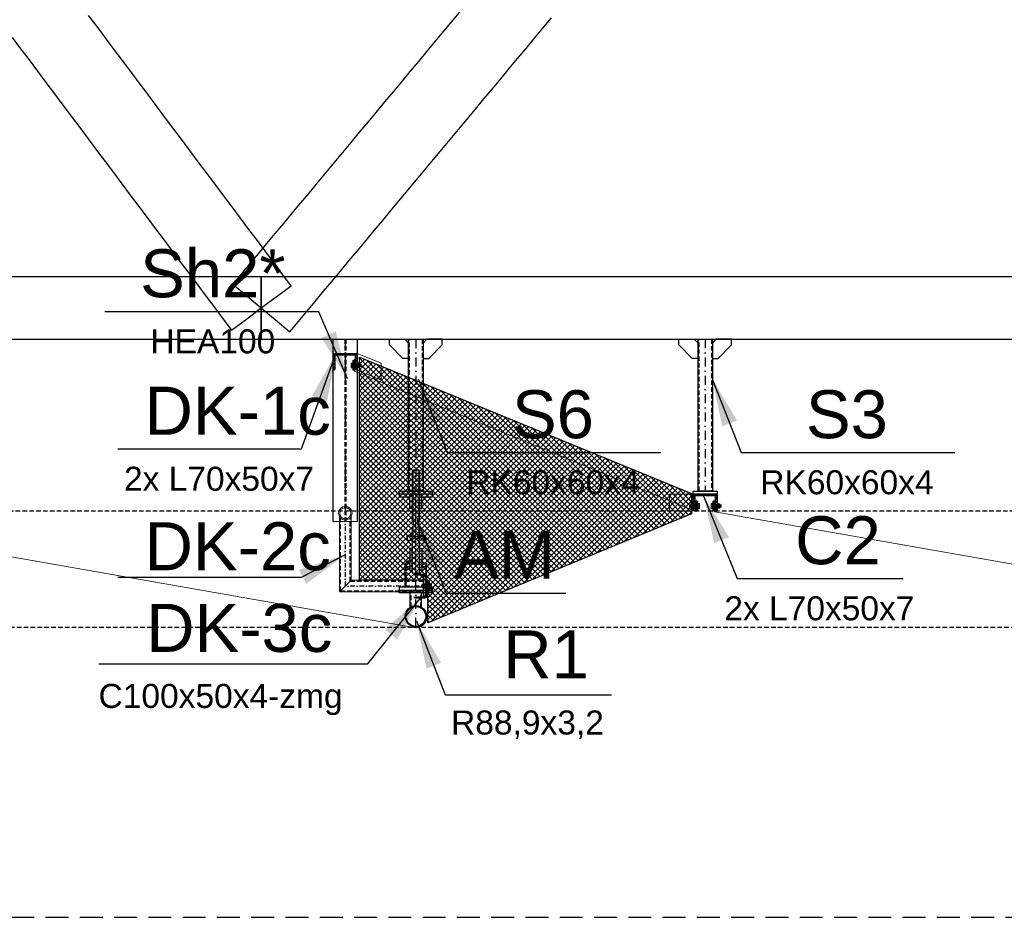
# Model space of a CAD drawing. Header units: millimetres. Extents: x -34919 to 306996, y -293018 to -145733.
# Tile 61 of 256: x 12400 to 16503, y -183325 to -179585. Entities that reach past the tile are written whole.
import ezdxf

# ---------------------------------------------------------------- set-up
doc = ezdxf.new("R2010")
doc.units = ezdxf.units.MM
doc.header["$LTSCALE"] = 3
for name, pattern in [('AM_ISO08W050', [18, 12, -1.5, 3, -1.5]), ('DASHDOT', [25.4, 12.7, -6.35, 0, -6.35]), ('DASHED2', [9.525, 6.35, -3.175]), ('HIDDEN', [9.525, 6.35, -3.175])]:
    doc.linetypes.add(name, pattern=pattern)
for name, color, linetype, lineweight in [('-KONTURY', 7, 'Continuous', 18), ('AAA Widok', 2, 'Continuous', 25), ('AM_0', 7, 'Continuous', 15), ('AM_7', 4, 'AM_ISO08W050', 15), ('SIATKA', 5, 'Continuous', 18)]:
    doc.layers.add(name, color=color, linetype=linetype, lineweight=lineweight)
for name, color, linetype in [('AAA L-Opis', 3, 'Continuous'), ('ARF2000E0_BEARING_ROOF_KANTAVAT_KATTO', 7, 'Continuous'), ('blaszki', 6, 'Continuous'), ('poziome 1', 7, 'Continuous'), ('slupki', 7, 'Continuous'), ('stezenia', 4, 'Continuous'), ('STĘŻENIA_OPIS', 4, 'Continuous')]:
    doc.layers.add(name, color=color, linetype=linetype)
doc.styles.get("Standard").update_dxf_attribs({"font": 'arial.ttf', "height": 25})
doc.dimstyles.new('STANDARD-100', dxfattribs={"dimscale": 100, "dimtxt": 2, "dimasz": 2, "dimexe": 0, "dimexo": 0, "dimgap": 0.6, "dimtad": 1, "dimdec": 0, "dimzin": 12, "dimdsep": 46, "dimtxsty": 'Standard', "dimcen": 1, "dimclrd": 256, "dimclre": 256, "dimclrt": 2, "dimadec": 0, "dimazin": 0, "dimtfac": 1, "dimtdec": 0, "dimtmove": 0, "dimatfit": 3, "dimfxl": 0, "dimtolj": 1, "dimtzin": 0, "dimarcsym": 0})

# ---------------------------------------------------------------- blocks, each defined once
blk = doc.blocks.new('A$C09B41FFC')
at = {"layer": 'AAA L-Opis', "color": 7}
for p, q in [((-13, 500), (-13, 284.6)), ((13, 500), (13, 284.6)), ((-13, 264.6), (-13, 214.6)), ((13, 264.6), (13, 214.6)), ((-15, 214.6), (15, 214.6))]:
    blk.add_line(p, q, dxfattribs=at)
at = {"layer": 'AAA Widok', "color": 7}
for p, q in [((-16, 222.6), (-16, 226.6)), ((16, 222.6), (16, 226.6)), ((-16.3, 172.6), (-15, 172.6)), ((-15.3, 171.6), (-15, 171.6)), ((15, 172.6), (16.2, 172.6)), ((15, 171.6), (15.2, 171.6)), ((-15.3, 83), (-15, 83)), ((-16.3, 82), (-15, 82)), ((-16.3, 82), (-15, 82)), ((16.2, 82, 0), (15, 82, 0)), ((21.2, 82), (20, 82))]:
    blk.add_line(p, q, dxfattribs=at)
for points in [[(15, 284.6), (15, 498), (13, 500), (-13, 500), (-15, 498), (-15, 284.6)], [(-15, 264.6), (-10.5, 264.6), (-10.5, 284.6), (-15, 284.6)], [(-15, 264.6), (-15, 72), (-13, 70), (13, 70), (15, 72), (15, 264.6)], [(15, 264.6), (10.5, 264.6), (10.5, 284.6), (15, 284.6)], [(-15, 226.6), (-38.1, 226.6), (-38.1, 222.6), (-15, 222.6)], [(-15, 222.6), (-38.1, 222.6), (-38.1, 207.6), (-15, 207.6)], [(15, 226.6), (38.1, 226.6), (38.1, 222.6), (15, 222.6)], [(15, 222.6), (38.1, 222.6), (38.1, 207.6), (15, 207.6)], [(-25, 112), (-41.2, 112), (-41.2, 98), (-25, 98)], [(25, 98), (41.3, 98), (41.3, 112), (25, 112)]]:
    blk.add_lwpolyline(points, dxfattribs=at)
at = {"layer": 'AAA Widok', "color": 7, "elevation": 0}
for points in [[(-25, 400), (-70, 400), (-70, 388), (-25, 388)], [(25, 388), (70, 388), (70, 400), (25, 400)], [(-44.4, 12), (-44.4, 112), (-41.2, 112), (-41.2, 12)], [(44.5, 12), (44.5, 112), (41.3, 112), (41.3, 12)]]:
    blk.add_lwpolyline(points, dxfattribs=at)
for points in [[(-25, 340), (-25, 400), (-14.3, 400), (-13.3, 399), (-13.3, 341), (-14.3, 340)], [(25, 340), (25, 400), (14.2, 400), (13.2, 399), (13.2, 341), (14.2, 340)]]:
    blk.add_lwpolyline(points, close=True, dxfattribs=at)
at = {"layer": 'AAA Widok', "color": 7}
for points in [[(-38.1, 207.6), (-35.2, 207.6), (-35.2, 222.6), (-38.1, 222.6)], [(38.1, 207.6), (35.2, 207.6), (35.2, 222.6), (38.1, 222.6)], [(-25, 172.6), (-25, 82), (-16.3, 82), (-15.3, 83), (-15.3, 171.6), (-16.3, 172.6)], [(25, 172.6), (25, 82), (16.2, 82), (15.2, 83), (15.2, 171.6), (16.2, 172.6)]]:
    blk.add_lwpolyline(points, close=True, dxfattribs=at)
blk.add_circle((-30, 118.7), 4, dxfattribs=at)
at = {"layer": 'AM_0', "color": 7}
for points in [[(-25, 112), (-25, 113), (-26, 112)], [(25, 112), (25, 113), (26, 112)]]:
    blk.add_solid(points, dxfattribs=at)
at = {"layer": 'AM_7', "color": 7}
blk.add_line((0, 500), (0, 70), dxfattribs=at)
at = {"layer": 'SIATKA', "color": 7}
blk.add_line((-15, 222.6), (15, 222.6), dxfattribs=at)

msp = doc.modelspace()

# ---------------------------------------------------------------- hatches: boundary and pattern name
at = {"layer": '-KONTURY'}
h = msp.add_hatch(dxfattribs=at)
h.set_pattern_fill('ANSI31', color=256, scale=0.5, style=0)
h.set_pattern_definition([(45, (99246.425, -159248.904), (-1.122532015, 1.122532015), [])])
h.paths.add_polyline_path([(13791.625, -181022.048), (13791.625, -181005.548), (13787.625, -181005.548), (13787.625, -181022.048)])
h.paths.add_polyline_path([(13791.625, -181045.548), (13791.625, -181029.048), (13787.625, -181029.048), (13787.625, -181031.548), (13787.625, -181045.548)])
h = msp.add_hatch(dxfattribs=at)
h.set_pattern_fill('ANSI31', color=256, scale=0.5, angle=-90, style=0)
h.set_pattern_definition([(315, (99244.425, -159298.215), (1.122532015, 1.122532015), [])])
h.paths.add_polyline_path([(13795.625, -181022.048), (13796.825, -181022.048), (13799.625, -181019.248), (13799.625, -181005.548), (13795.625, -181005.548)])
h.paths.add_polyline_path([(13795.625, -181045.548), (13799.625, -181045.548), (13799.625, -181031.848), (13796.825, -181029.048), (13795.625, -181029.048)])
h = msp.add_hatch(dxfattribs=at)
h.set_pattern_fill('ANSI31', color=256, scale=0.5, style=0)
h.set_pattern_definition([(45, (-27425.7643, -68535.3467), (-1.122532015, 1.122532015), [])])
h.paths.add_polyline_path([(15217.625, -181607.736), (15216.425, -181607.736), (15213.625, -181604.936), (15213.625, -181591.236), (15217.625, -181591.236)])
h.paths.add_polyline_path([(15217.625, -181631.236), (15213.625, -181631.236), (15213.625, -181617.536), (15216.425, -181614.736), (15217.625, -181614.736)])
h = msp.add_hatch(dxfattribs=at)
h.set_pattern_fill('ANSI31', color=256, scale=0.5, angle=90, style=0)
h.set_pattern_definition([(135, (-27475.0753, -68533.3467), (-1.122532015, -1.122532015), [])])
h.paths.add_polyline_path([(15221.625, -181607.736), (15221.625, -181591.236), (15225.625, -181591.236), (15225.625, -181607.736)])
h.paths.add_polyline_path([(15221.625, -181631.236), (15221.625, -181614.736), (15225.625, -181614.736), (15225.625, -181617.236), (15225.625, -181631.236)])
h = msp.add_hatch(dxfattribs=at)
h.set_pattern_fill('ANSI31', color=256, scale=0.5, style=0)
h.set_pattern_definition([(45, (100746.425, -159834.592), (-1.122532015, 1.122532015), [])])
h.paths.add_polyline_path([(15291.625, -181607.736), (15291.625, -181591.236), (15287.625, -181591.236), (15287.625, -181607.736)])
h.paths.add_polyline_path([(15291.625, -181631.236), (15291.625, -181614.736), (15287.625, -181614.736), (15287.625, -181617.236), (15287.625, -181631.236)])
h = msp.add_hatch(dxfattribs=at)
h.set_pattern_fill('ANSI31', color=256, scale=0.5, angle=-90, style=0)
h.set_pattern_definition([(315, (100744.425, -159883.903), (1.122532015, 1.122532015), [])])
h.paths.add_polyline_path([(15295.625, -181607.736), (15296.825, -181607.736), (15299.625, -181604.936), (15299.625, -181591.236), (15295.625, -181591.236)])
h.paths.add_polyline_path([(15295.625, -181631.236), (15299.625, -181631.236), (15299.625, -181617.536), (15296.825, -181614.736), (15295.625, -181614.736)])
h = msp.add_hatch(dxfattribs=at)
h.set_pattern_fill('ANSI31', color=256, scale=0.5, angle=90, style=0)
h.set_pattern_definition([(135, (-71349.8749, -203672.1242), (-1.122532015, -1.122532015), [])])
h.paths.add_polyline_path([(14098.925, -181948.291), (14097.725, -181948.291), (14094.925, -181951.091), (14094.925, -181964.791), (14098.925, -181964.791)])
h.paths.add_polyline_path([(14098.925, -181924.791), (14094.925, -181924.791), (14094.925, -181938.491), (14097.725, -181941.291), (14098.925, -181941.291)])
h = msp.add_hatch(dxfattribs=at)
h.set_pattern_fill('ANSI31', color=256, scale=0.5, angle=180, style=0)
h.set_pattern_definition([(225, (-71351.8749, -203721.4352), (1.122532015, -1.122532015), [])])
h.paths.add_polyline_path([(14102.925, -181948.291), (14102.925, -181964.791), (14106.925, -181964.791), (14106.925, -181948.291)])
h.paths.add_polyline_path([(14102.925, -181924.791), (14102.925, -181941.291), (14106.925, -181941.291), (14106.925, -181938.791), (14106.925, -181924.791)])
at = {"layer": 'slupki'}
h = msp.add_hatch(dxfattribs=at)
h.set_pattern_fill('ANSI32')
h.set_pattern_definition([(45, (-37603.139, -185521.689), (-6.7351921, 6.7351921), []), (45, (-37598.649, -185521.689), (-6.7351921, 6.7351921), [])])
h.paths.add_polyline_path([(13706.625, -180975.548), (13756.625, -180975.548), (13756.625, -180977.46, -0.41421356), (13751.536, -180982.548), (13713.625, -180982.548), (13713.625, -181040.46, -0.41421356), (13708.536, -181045.548), (13706.625, -181045.548)])
h.paths.add_polyline_path([(13756.625, -180977.46), (13756.625, -180975.548), (13806.625, -180975.548), (13806.625, -181045.548), (13804.714, -181045.548, -0.41421356), (13799.625, -181040.46), (13799.625, -180982.548), (13761.714, -180982.548, -0.41421356)])
h = msp.add_hatch(dxfattribs=at)
h.set_pattern_fill('ANSI32')
h.set_pattern_definition([(45, (-36103.139, -186107.377), (-6.7351921, 6.7351921), []), (45, (-36098.649, -186107.377), (-6.7351921, 6.7351921), [])])
h.paths.add_polyline_path([(15206.625, -181561.236), (15256.625, -181561.236), (15256.625, -181563.148, -0.41421356), (15251.536, -181568.236), (15213.625, -181568.236), (15213.625, -181626.148, -0.41421356), (15208.536, -181631.236), (15206.625, -181631.236)])
h.paths.add_polyline_path([(15256.625, -181563.148), (15256.625, -181561.236), (15306.625, -181561.236), (15306.625, -181631.236), (15304.714, -181631.236, -0.41421356), (15299.625, -181626.148), (15299.625, -181568.236), (15261.714, -181568.236, -0.41421356)])
h = msp.add_hatch(dxfattribs=at)
h.set_pattern_fill('ANSI32')
h.set_pattern_definition([(45, (-8797.9225, -106929.104), (-6.7351921, 6.7351921), []), (45, (-8793.432, -106929.104), (-6.7351921, 6.7351921), [])])
h.paths.add_polyline_path([(14094.625, -181901.291, 0.41421356), (14088.125, -181894.791), (14044.625, -181894.791), (14044.625, -181899.791), (14087.125, -181899.791, -0.41421356), (14090.625, -181903.291), (14090.625, -181986.291, -0.41421356), (14087.125, -181989.791), (14044.625, -181989.791), (14044.625, -181994.791), (14088.125, -181994.791, 0.41421356), (14094.625, -181988.291)])
at = {"layer": 'stezenia'}
h = msp.add_hatch(dxfattribs=at)
h.set_pattern_fill('ANSI37', color=9, scale=5)
h.set_pattern_definition([(45, (-9351.294, 0), (-11.2253202, 11.2253202), []), (135, (-9351.294, 0), (-11.2253202, -11.2253202), [])])
h.paths.add_polyline_path([(13816.359, -180991.135), (15199.711, -181558.639), (15199.711, -181643.251), (14100.925, -182097.913), (14100.925, -181920.432), (13816.359, -181920.641)])

# ---------------------------------------------------------------- linework, layer by layer
at = {"layer": '-KONTURY'}
for p, q in [((13787.625, -181022.048, 0), (13791.625, -181022.048, 0)), ((13787.625, -181029.048, 0), (13791.625, -181029.048, 0)), ((13796.825, -181022.048, 0), (13796.825, -181029.048, 0)), ((15216.425, -181607.736, 0), (15216.425, -181614.736, 0)), ((15225.625, -181607.736, 0), (15221.625, -181607.736, 0)), ((15225.625, -181614.736, 0), (15221.625, -181614.736, 0)), ((15287.625, -181607.736, 0), (15291.625, -181607.736, 0)), ((15287.625, -181614.736, 0), (15291.625, -181614.736, 0)), ((15296.825, -181607.736, 0), (15296.825, -181614.736, 0)), ((14097.725, -181948.291, 0), (14097.725, -181941.291, 0)), ((14106.925, -181941.291, 0), (14102.925, -181941.291, 0)), ((14106.925, -181948.291, 0), (14102.925, -181948.291, 0))]:
    msp.add_line(p, q, dxfattribs=at)
at = {"layer": '-KONTURY', "extrusion": (0, 1, 0)}
for points, elevation in [([(-13781.125, 0), (-13822.725, 0)], -181025.548), ([(-13781.986, 0), (-13787.025, 0)], -181015.731), ([(-13781.986, 0), (-13787.025, 0)], -181020.638), ([(-13781.986, 0), (-13787.025, 0)], -181030.458), ([(-13787.025, 0), (-13787.625, 0)], -181017.848), ([(-13787.625, 0), (-13791.205, 0)], -181020.954), ([(-13787.625, 0), (-13791.205, 0)], -181030.143), ([(-13792.125, 0), (-13821.705, 0)], -181020.548), ([(-13792.125, 0), (-13822.625, 0)], -181021.469), ([(-13792.125, 0), (-13822.625, 0)], -181029.628), ([(-13792.125, 0), (-13821.705, 0)], -181030.548), ([(-13806.525, 0), (-13808.725, 0)], -181025.548), ([(-13806.625, 0), (-13808.625, 0)], -181015.548), ([(-13808.525, 0), (-13817.125, 0)], -181025.548), ([(-13809.745, 0), (-13815.905, 0)], -181016.308), ([(-13809.745, 0), (-13815.905, 0)], -181020.928), ([(-13809.745, 0), (-13815.905, 0)], -181030.168), ([(-13781.986, 0), (-13787.025, 0)], -181035.366), ([(-13787.025, 0), (-13787.625, 0)], -181033.248), ([(-13808.625, 0), (-13806.625, 0)], -181035.548), ([(-13809.745, 0), (-13815.905, 0)], -181034.788), ([(-15221.125, 0), (-15190.625, 0)], -181607.157), ([(-15221.125, 0), (-15191.545, 0)], -181606.236), ([(-15203.505, 0), (-15197.345, 0)], -181601.996), ([(-15203.505, 0), (-15197.345, 0)], -181606.616), ([(-15206.625, 0), (-15204.625, 0)], -181601.236), ([(-15225.625, 0), (-15222.045, 0)], -181606.642), ([(-15226.225, 0), (-15225.625, 0)], -181603.536), ([(-15231.264, 0), (-15226.225, 0)], -181601.419), ([(-15231.264, 0), (-15226.225, 0)], -181606.326), ([(-15281.986, 0), (-15287.025, 0)], -181601.419), ([(-15281.986, 0), (-15287.025, 0)], -181606.326), ([(-15287.025, 0), (-15287.625, 0)], -181603.536), ([(-15287.625, 0), (-15291.205, 0)], -181606.642), ([(-15292.125, 0), (-15321.705, 0)], -181606.236), ([(-15292.125, 0), (-15322.625, 0)], -181607.157), ([(-15306.625, 0), (-15308.625, 0)], -181601.236), ([(-15309.745, 0), (-15315.905, 0)], -181601.996), ([(-15309.745, 0), (-15315.905, 0)], -181606.616), ([(-15232.125, 0), (-15190.525, 0)], -181611.236), ([(-15221.125, 0), (-15190.625, 0)], -181615.316), ([(-15221.125, 0), (-15191.545, 0)], -181616.236), ([(-15204.725, 0), (-15196.125, 0)], -181611.236), ([(-15203.505, 0), (-15197.345, 0)], -181615.856), ([(-15203.505, 0), (-15197.345, 0)], -181620.476), ([(-15206.725, 0), (-15204.525, 0)], -181611.236), ([(-15204.625, 0), (-15206.625, 0)], -181621.236), ([(-15225.625, 0), (-15222.045, 0)], -181615.831), ([(-15226.225, 0), (-15225.625, 0)], -181618.936), ([(-15231.264, 0), (-15226.225, 0)], -181616.146), ([(-15231.264, 0), (-15226.225, 0)], -181621.054), ([(-15281.125, 0), (-15322.725, 0)], -181611.236), ([(-15281.986, 0), (-15287.025, 0)], -181616.146), ([(-15281.986, 0), (-15287.025, 0)], -181621.054), ([(-15287.025, 0), (-15287.625, 0)], -181618.936), ([(-15287.625, 0), (-15291.205, 0)], -181615.831), ([(-15292.125, 0), (-15322.625, 0)], -181615.316), ([(-15292.125, 0), (-15321.705, 0)], -181616.236), ([(-15306.525, 0), (-15308.725, 0)], -181611.236), ([(-15308.625, 0), (-15306.625, 0)], -181621.236), ([(-15308.525, 0), (-15317.125, 0)], -181611.236), ([(-15309.745, 0), (-15315.905, 0)], -181615.856), ([(-15309.745, 0), (-15315.905, 0)], -181620.476)]:
    msp.add_lwpolyline(points, dxfattribs=dict(at, elevation=elevation))
at = {"layer": '-KONTURY', "extrusion": (0.866025, -0.5, 0)}
for points, elevation in [([(-149873.229, 0), (-149874.75, 0)], 102443.415), ([(-149859.849, 0), (-149862.089, 0)], 102467.744), ([(-149872.773, 0), (-149870.533, 0)], 102482.319), ([(-149673.27, 0), (-149675.51, 0)], 103962.285), ([(-149630.449, 0), (-149631.971, 0)], 104035.297), ([(-149617.07, 0), (-149619.31, 0)], 104059.626), ([(-149686.194, 0), (-149683.954, 0)], 103976.86), ([(-149672.814, 0), (-149671.293, 0)], 104001.189), ([(-149629.994, 0), (-149627.754, 0)], 104074.201), ([(-150533.41, 0), (-150531.17, 0)], 103176.546)]:
    msp.add_lwpolyline(points, dxfattribs=dict(at, elevation=elevation))
at = {"layer": '-KONTURY', "extrusion": (1, 0, 0)}
for points, elevation in [([(-181034.048, 0), (-181017.048, 0)], 13781.225), ([(-181015.731, 0), (-181017.848, 0)], 13787.025), ([(-181017.848, 0), (-181033.248, 0)], 13787.025), ([(-181020.954, 0), (-181017.848, 0)], 13787.625), ([(-181030.143, 0), (-181020.954, 0)], 13787.625), ([(-181033.248, 0), (-181030.143, 0)], 13787.625), ([(-181020.548, 0), (-181030.548, 0)], 13792.125), ([(-181035.548, 0), (-181015.548, 0)], 13806.625), ([(-181015.548, 0), (-181035.548, 0)], 13808.625), ([(-181032.848, 0), (-181018.248, 0)], 13808.625), ([(-181032.848, 0), (-181018.248, 0)], 13817.025), ([(-181020.548, 0), (-181030.548, 0)], 13821.705), ([(-181021.469, 0), (-181029.628, 0)], 13822.625), ([(-181033.248, 0), (-181035.366, 0)], 13787.025), ([(-181607.157, 0), (-181615.316, 0)], 15190.625), ([(-181606.236, 0), (-181616.236, 0)], 15191.545), ([(-181618.536, 0), (-181603.936, 0)], 15196.225), ([(-181601.236, 0), (-181621.236, 0)], 15204.625), ([(-181618.536, 0), (-181603.936, 0)], 15204.625), ([(-181621.236, 0), (-181601.236, 0)], 15206.625), ([(-181606.236, 0), (-181616.236, 0)], 15221.125), ([(-181606.642, 0), (-181603.536, 0)], 15225.625), ([(-181615.831, 0), (-181606.642, 0)], 15225.625), ([(-181601.419, 0), (-181603.536, 0)], 15226.225), ([(-181603.536, 0), (-181618.936, 0)], 15226.225), ([(-181619.736, 0), (-181602.736, 0)], 15232.025), ([(-181619.736, 0), (-181602.736, 0)], 15281.225), ([(-181601.419, 0), (-181603.536, 0)], 15287.025), ([(-181603.536, 0), (-181618.936, 0)], 15287.025), ([(-181606.642, 0), (-181603.536, 0)], 15287.625), ([(-181615.831, 0), (-181606.642, 0)], 15287.625), ([(-181606.236, 0), (-181616.236, 0)], 15292.125), ([(-181621.236, 0), (-181601.236, 0)], 15306.625), ([(-181601.236, 0), (-181621.236, 0)], 15308.625), ([(-181618.536, 0), (-181603.936, 0)], 15308.625), ([(-181618.536, 0), (-181603.936, 0)], 15317.025), ([(-181606.236, 0), (-181616.236, 0)], 15321.705), ([(-181607.157, 0), (-181615.316, 0)], 15322.625), ([(-181618.936, 0), (-181615.831, 0)], 15225.625), ([(-181618.936, 0), (-181621.054, 0)], 15226.225), ([(-181618.936, 0), (-181621.054, 0)], 15287.025), ([(-181618.936, 0), (-181615.831, 0)], 15287.625)]:
    msp.add_lwpolyline(points, dxfattribs=dict(at, elevation=elevation))
at = {"layer": '-KONTURY', "elevation": 0}
for points in [[(13787.625, -181005.548), (13787.625, -181045.548), (13791.625, -181045.548), (13791.625, -181005.548)], [(13795.625, -181005.548), (13795.625, -181045.548), (13799.625, -181045.548), (13799.625, -181005.548)], [(13795.625, -181005.548), (13795.625, -181045.548), (13799.625, -181045.548), (13799.625, -181005.548)], [(15217.625, -181591.236), (15217.625, -181631.236), (15213.625, -181631.236), (15213.625, -181591.236)], [(15217.625, -181591.236), (15217.625, -181631.236), (15213.625, -181631.236), (15213.625, -181591.236)], [(15225.625, -181591.236), (15225.625, -181631.236), (15221.625, -181631.236), (15221.625, -181591.236)], [(15287.625, -181591.236), (15287.625, -181631.236), (15291.625, -181631.236), (15291.625, -181591.236)], [(15295.625, -181591.236), (15295.625, -181631.236), (15299.625, -181631.236), (15299.625, -181591.236)], [(15295.625, -181591.236), (15295.625, -181631.236), (15299.625, -181631.236), (15299.625, -181591.236)], [(14098.925, -181964.791), (14098.925, -181924.791), (14094.925, -181924.791), (14094.925, -181964.791)], [(14098.925, -181964.791), (14098.925, -181924.791), (14094.925, -181924.791), (14094.925, -181964.791)], [(14106.925, -181964.791), (14106.925, -181924.791), (14102.925, -181924.791), (14102.925, -181964.791)]]:
    msp.add_lwpolyline(points, close=True, dxfattribs=at)
for points in [[(13792.125, -181020.548), (13791.205, -181020.954)], [(13792.125, -181030.548), (13791.205, -181030.143)], [(13799.625, -181019.248), (13796.825, -181022.048), (13795.625, -181022.048)], [(13799.625, -181031.848), (13796.825, -181029.048), (13795.625, -181029.048)], [(15213.625, -181604.936), (15216.425, -181607.736), (15217.625, -181607.736)], [(15221.125, -181606.236), (15222.045, -181606.642)], [(15292.125, -181606.236), (15291.205, -181606.642)], [(15299.625, -181604.936), (15296.825, -181607.736), (15295.625, -181607.736)], [(15213.625, -181617.536), (15216.425, -181614.736), (15217.625, -181614.736)], [(15221.125, -181616.236), (15222.045, -181615.831)], [(15292.125, -181616.236), (15291.205, -181615.831)], [(15299.625, -181617.536), (15296.825, -181614.736), (15295.625, -181614.736)], [(14073.925, -181948.871), (14074.845, -181949.791)], [(14094.925, -181938.491), (14097.725, -181941.291), (14098.925, -181941.291)], [(14094.925, -181951.091), (14097.725, -181948.291), (14098.925, -181948.291)], [(14114.564, -181954.608), (14115.325, -181953.291)]]:
    msp.add_lwpolyline(points, dxfattribs=at)
at = {"layer": '-KONTURY', "extrusion": (-0.487829, -0.872939, 0)}
for points, elevation in [([(100347.145, 0), (100346.09, 0)], 151292.582), ([(101942.269, 0), (101941.215, 0)], 151072.109), ([(101884.271, 0), (101885.325, 0)], 151113.868)]:
    msp.add_lwpolyline(points, dxfattribs=dict(at, elevation=elevation))
at = {"layer": '-KONTURY', "extrusion": (0.487829, -0.872939, 0)}
for points, elevation in [([(-76271.746, 0), (-76272.8, 0)], 164756.092), ([(-75306.05, 0), (-75304.996, 0)], 165957.346), ([(-75248.052, 0), (-75249.106, 0)], 165999.105)]:
    msp.add_lwpolyline(points, dxfattribs=dict(at, elevation=elevation))
at = {"layer": '-KONTURY', "linetype": 'HIDDEN', "const_width": 3, "elevation": 0}
for points in [[(13793.625, -180999.323), (13793.625, -181049.323)], [(15219.625, -181635.011), (13793.625, -181049.323)], [(15219.625, -181635.011), (15219.625, -181585.011)], [(15293.625, -181585.011), (15293.625, -181635.011)], [(14050.651, -182118.716), (11293.625, -181635.011)], [(15293.625, -181635.011), (18050.651, -182118.716)], [(14100.925, -181965.378), (14100.925, -181920.432)], [(14100.925, -181965.378), (14098.101, -182071.266)]]:
    msp.add_lwpolyline(points, dxfattribs=at)
at = {"layer": '-KONTURY', "extrusion": (0.866025, 0.5, 0)}
for points, elevation in [([(-163685.598, 0), (-163683.358, 0)], -78557.804), ([(-163672.674, 0), (-163674.914, 0)], -78543.23), ([(-163672.219, 0), (-163670.697, 0)], -78582.133), ([(-164873.695, 0), (-164875.935, 0)], -77634.377), ([(-164887.074, 0), (-164888.596, 0)], -77610.048), ([(-164929.895, 0), (-164932.135, 0)], -77537.035), ([(-164886.619, 0), (-164884.379, 0)], -77648.951), ([(-164929.439, 0), (-164927.918, 0)], -77575.939), ([(-164942.819, 0), (-164940.579, 0)], -77551.61), ([(-164604.211, 0), (-164606.451, 0)], -78768.244), ([(-164617.591, 0), (-164619.112, 0)], -78743.915)]:
    msp.add_lwpolyline(points, dxfattribs=dict(at, elevation=elevation))
at = {"layer": '-KONTURY', "extrusion": (-0.707107, -0.707107, 0)}
for points, elevation in [([(137775.58, 0), (137774.279, 0)], 118227.436), ([(139250.384, 0), (139249.083, 0)], 117580.92), ([(139164.117, 0), (139162.816, 0)], 117680.028)]:
    msp.add_lwpolyline(points, dxfattribs=dict(at, elevation=elevation))
at = {"layer": '-KONTURY', "extrusion": (0.707107, -0.707107, 0)}
for points, elevation in [([(-118234.507, 0), (-118233.206, 0)], 137781.35), ([(-117674.258, 0), (-117672.957, 0)], 139157.046), ([(-117587.991, 0), (-117586.69, 0)], 139256.154), ([(-118698.441, 0), (-118699.743, 0)], 138603.278)]:
    msp.add_lwpolyline(points, dxfattribs=dict(at, elevation=elevation))
at = {"layer": '-KONTURY', "extrusion": (-0.866025, 0.5, 0), "elevation": -103161.972}
msp.add_lwpolyline([(150520.486, 0), (150522.726, 0)], dxfattribs=at)
at = {"layer": '-KONTURY', "extrusion": (6.12323e-17, 1, 0)}
for points, elevation in [([(-14086.805, 0), (-14080.645, 0)], -181935.551), ([(-14087.925, 0), (-14089.925, 0)], -181934.791), ([(-14106.925, 0), (-14108.925, 0)], -181934.791), ([(-14114.564, 0), (-14109.525, 0)], -181934.973), ([(-14115.425, 0), (-14073.825, 0)], -181944.791), ([(-14104.425, 0), (-14073.925, 0)], -181940.711), ([(-14104.425, 0), (-14073.925, 0)], -181948.871), ([(-14104.425, 0), (-14074.845, 0)], -181939.791), ([(-14104.425, 0), (-14074.845, 0)], -181949.791), ([(-14088.025, 0), (-14079.425, 0)], -181944.791), ([(-14086.805, 0), (-14080.645, 0)], -181940.171), ([(-14086.805, 0), (-14080.645, 0)], -181949.411), ([(-14086.805, 0), (-14080.645, 0)], -181954.031), ([(-14090.025, 0), (-14087.825, 0)], -181944.791), ([(-14089.925, 0), (-14087.925, 0)], -181954.791), ([(-14108.925, 0), (-14105.345, 0)], -181940.197), ([(-14108.925, 0), (-14105.345, 0)], -181949.385), ([(-14109.025, 0), (-14106.825, 0)], -181944.791), ([(-14108.925, 0), (-14106.925, 0)], -181954.791), ([(-14109.525, 0), (-14108.925, 0)], -181937.091), ([(-14109.525, 0), (-14108.925, 0)], -181952.491), ([(-14114.564, 0), (-14109.525, 0)], -181939.881), ([(-14114.564, 0), (-14109.525, 0)], -181949.701), ([(-14114.564, 0), (-14109.525, 0)], -181954.608)]:
    msp.add_lwpolyline(points, dxfattribs=dict(at, elevation=elevation))
at = {"layer": '-KONTURY', "extrusion": (-1, 6.12323e-17, 0)}
for points, elevation in [([(181954.791, 0), (181934.791, 0)], -14087.925), ([(181934.791, 0), (181954.791, 0)], -14089.925), ([(181954.791, 0), (181934.791, 0)], -14106.925), ([(181934.791, 0), (181954.791, 0)], -14108.925), ([(181937.091, 0), (181934.973, 0)], -14109.525), ([(181948.871, 0), (181940.711, 0)], -14073.925), ([(181949.791, 0), (181939.791, 0)], -14074.845), ([(181937.491, 0), (181952.091, 0)], -14079.525), ([(181937.491, 0), (181952.091, 0)], -14087.925), ([(181949.791, 0), (181939.791, 0)], -14104.425), ([(181937.091, 0), (181940.197, 0)], -14108.925), ([(181940.197, 0), (181949.385, 0)], -14108.925), ([(181949.385, 0), (181952.491, 0)], -14108.925), ([(181952.491, 0), (181937.091, 0)], -14109.525), ([(181954.608, 0), (181952.491, 0)], -14109.525), ([(181936.291, 0), (181953.291, 0)], -14115.325)]:
    msp.add_lwpolyline(points, dxfattribs=dict(at, elevation=elevation))
at = {"layer": '-KONTURY', "extrusion": (-0.866025, -0.5, 0), "elevation": 78782.819}
msp.add_lwpolyline([(164617.135, 0), (164614.895, 0)], dxfattribs=at)
at = {"layer": '-KONTURY', "extrusion": (0.403632, 0.914921, 0), "elevation": -160767.63}
msp.add_lwpolyline([(-86341.133, 0), (-86342.139, 0)], dxfattribs=at)
at = {"layer": '-KONTURY', "extrusion": (-0.487829, 0.872939, 0), "elevation": -165703.761}
msp.add_lwpolyline([(76443.579, 0), (76442.525, 0)], dxfattribs=at)
at = {"layer": '-KONTURY', "extrusion": (0.487829, 0.872939, 0), "elevation": -151949.799}
msp.add_lwpolyline([(-101072.177, 0), (-101073.231, 0)], dxfattribs=at)
at = {"layer": '-KONTURY', "extrusion": (-0.403632, 0.914921, 0), "elevation": -172162.77}
msp.add_lwpolyline([(60536.286, 0), (60535.28, 0)], dxfattribs=at)
at = {"layer": '-KONTURY', "linetype": 'HIDDEN', "const_width": 3, "elevation": 0}
msp.add_lwpolyline([(14050.651, -182118.716, 0.41421356), (14098.101, -182071.266)], format="xyb", dxfattribs=at)
at = {"layer": '-KONTURY', "extrusion": (0, 0, -1)}
for centre, radius, start, end in [((-13797.452, -181025.548, 0), 16.227, 342.387526, 17.612474), ((-13785.563, -181018.185, 0), 4.338, 325.553128, 25.553128), ((-13785.563, -181032.912, 0), 4.338, 334.446872, 34.446872), ((-13824.294, -181025.548, 0), 15.265, 342.383031, 17.616969), ((-13813.114, -181018.618, 0), 4.085, 325.561531, 25.561531), ((-13813.114, -181032.478, 0), 4.085, 334.438469, 34.438469), ((-13812.536, -181018.618, 0), 4.085, 154.438469, 214.438469), ((-13801.356, -181025.548, 0), 15.265, 162.383031, 197.616969), ((-13812.536, -181032.478, 0), 4.085, 145.561531, 205.561531), ((-15297.452, -181611.236, 0), 16.227, 342.387526, 17.612474), ((-15285.563, -181603.873, 0), 4.338, 325.553128, 25.553128), ((-15324.294, -181611.236, 0), 15.265, 342.383031, 17.616969), ((-15313.114, -181604.306, 0), 4.085, 325.561531, 25.561531), ((-15312.536, -181604.306, 0), 4.085, 154.438469, 214.438469), ((-15301.356, -181611.236, 0), 15.265, 162.383031, 197.616969), ((-15285.563, -181618.6, 0), 4.338, 334.446872, 34.446872), ((-15313.114, -181618.166, 0), 4.085, 334.438469, 34.438469), ((-15312.536, -181618.166, 0), 4.085, 145.561531, 205.561531), ((-14110.987, -181937.427, 0), 4.338, 154.446872, 214.446872), ((-14095.194, -181944.791, 0), 15.265, 342.383031, 17.616969), ((-14084.014, -181937.861, 0), 4.085, 325.561531, 25.561531), ((-14084.014, -181951.721, 0), 4.085, 334.438469, 34.438469), ((-14083.436, -181937.861, 0), 4.085, 154.438469, 214.438469), ((-14072.256, -181944.791, 0), 15.265, 162.383031, 197.616969), ((-14083.436, -181951.721, 0), 4.085, 145.561531, 205.561531), ((-14099.098, -181944.791, 0), 16.227, 162.387526, 197.612474), ((-14110.987, -181952.154, 0), 4.338, 145.553128, 205.553128)]:
    msp.add_arc(centre, radius, start, end, dxfattribs=at)
at = {"layer": '-KONTURY'}
for centre, radius, start, end in [((15200.714, -181604.306, 0), 4.085, 154.438469, 214.438469), ((15211.894, -181611.236, 0), 15.265, 162.383031, 197.616969), ((15200.136, -181604.306, 0), 4.085, 325.561531, 25.561531), ((15188.956, -181611.236, 0), 15.265, 342.383031, 17.616969), ((15227.687, -181603.873, 0), 4.338, 325.553128, 25.553128), ((15215.798, -181611.236, 0), 16.227, 342.387526, 17.612474), ((15200.714, -181618.166, 0), 4.085, 145.561531, 205.561531), ((15200.136, -181618.166, 0), 4.085, 334.438469, 34.438469), ((15227.687, -181618.6, 0), 4.338, 334.446872, 34.446872)]:
    msp.add_arc(centre, radius, start, end, dxfattribs=at)
at = {"color": 4, "linetype": 'DASHED2'}
for p, q in [((-5676.685, -181631.237, 0), (29443.668, -181631.237, 0)), ((-5671.516, -182115.716, 0), (29441.729, -182115.716, 0))]:
    msp.add_line(p, q, dxfattribs=at)
at = {"color": 6, "elevation": 0}
msp.add_lwpolyline([(14080.625, -181984.791), (14090.625, -181984.791), (14090.625, -181904.791), (14080.625, -181904.791)], close=True, dxfattribs=at)
at = {"layer": 'ARF2000E0_BEARING_ROOF_KANTAVAT_KATTO'}
for points in [[(14236.788, -179548.346), (14201.631, -179590.517), (14166.475, -179632.689), (14131.319, -179674.861), (14096.163, -179717.033), (14061.006, -179759.205), (14025.85, -179801.377), (13990.694, -179843.549), (13955.538, -179885.721), (13920.381, -179927.892), (13885.225, -179970.064), (13850.069, -180012.236), (13814.913, -180054.408), (13779.756, -180096.58), (13744.6, -180138.752), (13709.444, -180180.924), (13674.288, -180223.096), (13639.131, -180265.267), (13603.975, -180307.439), (13568.819, -180349.611), (13533.663, -180391.783), (13498.506, -180433.955), (13463.35, -180476.127), (13428.194, -180518.299), (13393.038, -180560.471), (13357.881, -180602.642), (13322.725, -180644.814), (13287.569, -180686.986), (13347.097, -180736.611), (13406.625, -180786.236), (13466.153, -180835.862), (13525.681, -180885.487), (13560.838, -180843.315), (13595.994, -180801.143), (13631.15, -180758.971), (13666.306, -180716.799), (13701.463, -180674.627), (13736.619, -180632.455), (13771.775, -180590.284), (13806.931, -180548.112), (13842.088, -180505.94), (13877.244, -180463.768), (13912.4, -180421.596), (13947.556, -180379.424), (13982.713, -180337.252), (14017.869, -180295.08), (14053.025, -180252.909), (14088.181, -180210.737), (14123.338, -180168.565), (14158.494, -180126.393), (14193.65, -180084.221), (14228.806, -180042.049), (14263.963, -179999.877), (14299.119, -179957.705), (14334.275, -179915.534), (14369.431, -179873.362), (14404.588, -179831.19), (14439.744, -179789.018), (14474.9, -179746.846), (14510.056, -179704.674), (14545.213, -179662.502), (14580.369, -179620.33), (14615.525, -179578.159)], [(13282.58, -180879.177), (13344.603, -180832.707), (13406.625, -180786.236), (13468.647, -180739.766), (13530.67, -180693.296), (13495.513, -180646.374), (13460.357, -180599.452), (13425.201, -180552.53), (13390.045, -180505.608), (13354.888, -180458.687), (13319.732, -180411.765), (13284.576, -180364.843), (13249.42, -180317.921), (13214.263, -180270.999), (13179.107, -180224.077), (13143.951, -180177.155), (13108.795, -180130.233), (13073.638, -180083.312), (13038.482, -180036.39), (13003.326, -179989.468), (12968.17, -179942.546), (12933.013, -179895.624), (12897.857, -179848.702), (12862.701, -179801.78), (12827.545, -179754.858), (12792.388, -179707.937), (12757.232, -179661.015), (12722.076, -179614.093), (12686.92, -179567.171)], [(12368.518, -179659.208), (12403.674, -179706.13), (12438.83, -179753.052), (12473.987, -179799.974), (12509.143, -179846.896), (12544.299, -179893.818), (12579.455, -179940.739), (12614.612, -179987.661), (12649.768, -180034.583), (12684.924, -180081.505), (12720.08, -180128.427), (12755.237, -180175.349), (12790.393, -180222.271), (12825.549, -180269.193), (12860.705, -180316.114), (12895.862, -180363.036), (12931.018, -180409.958), (12966.174, -180456.88), (13001.33, -180503.802), (13036.487, -180550.724), (13071.643, -180597.646), (13106.799, -180644.568), (13141.955, -180691.489), (13177.112, -180738.411), (13212.268, -180785.333), (13247.424, -180832.255), (13282.58, -180879.177)], [(13406.625, -180916.236), (13406.625, -180851.236), (13406.625, -180786.236), (13406.625, -180721.236), (13406.625, -180656.236), (13336.313, -180656.236), (13266, -180656.236), (13195.688, -180656.236), (13125.375, -180656.236), (13055.063, -180656.236), (12984.75, -180656.236), (12914.438, -180656.236), (12844.125, -180656.236), (12773.813, -180656.236), (12703.5, -180656.236), (12633.188, -180656.236), (12562.875, -180656.236), (12492.563, -180656.236), (12422.25, -180656.236), (12351.938, -180656.236)], [(16570.688, -180656.236), (16500.375, -180656.236), (16430.063, -180656.236), (16359.75, -180656.236), (16289.438, -180656.236), (16219.125, -180656.236), (16148.813, -180656.236), (16078.5, -180656.236), (16008.188, -180656.236), (15937.875, -180656.236), (15867.563, -180656.236), (15797.25, -180656.236), (15726.938, -180656.236), (15656.625, -180656.236), (15586.313, -180656.236), (15516, -180656.236), (15445.688, -180656.236), (15375.375, -180656.236), (15305.063, -180656.236), (15234.75, -180656.236), (15164.438, -180656.236), (15094.125, -180656.236), (15023.813, -180656.236), (14953.5, -180656.236), (14883.188, -180656.236), (14812.875, -180656.236), (14742.563, -180656.236), (14672.25, -180656.236), (14601.938, -180656.236), (14531.625, -180656.236), (14461.313, -180656.236), (14391, -180656.236), (14320.688, -180656.236), (14250.375, -180656.236), (14180.063, -180656.236), (14109.75, -180656.236), (14039.438, -180656.236), (13969.125, -180656.236), (13898.813, -180656.236), (13828.5, -180656.236), (13758.188, -180656.236), (13687.875, -180656.236), (13617.563, -180656.236), (13547.25, -180656.236), (13476.938, -180656.236), (13406.625, -180656.236), (13406.625, -180721.236), (13406.625, -180786.236), (13406.625, -180851.236), (13406.625, -180916.236), (13476.938, -180916.236), (13547.25, -180916.236), (13617.563, -180916.236), (13687.875, -180916.236), (13758.188, -180916.236), (13828.5, -180916.236), (13898.813, -180916.236), (13969.125, -180916.236), (14039.438, -180916.236), (14109.75, -180916.236), (14180.063, -180916.236), (14250.375, -180916.236), (14320.688, -180916.236), (14391, -180916.236), (14461.313, -180916.236), (14531.625, -180916.236), (14601.938, -180916.236), (14672.25, -180916.236), (14742.563, -180916.236), (14812.875, -180916.236), (14883.188, -180916.236), (14953.5, -180916.236), (15023.813, -180916.236), (15094.125, -180916.236), (15164.438, -180916.236), (15234.75, -180916.236), (15305.063, -180916.236), (15375.375, -180916.236), (15445.688, -180916.236), (15516, -180916.236), (15586.313, -180916.236), (15656.625, -180916.236), (15726.938, -180916.236), (15797.25, -180916.236), (15867.563, -180916.236), (15937.875, -180916.236), (16008.188, -180916.236), (16078.5, -180916.236), (16148.813, -180916.236), (16219.125, -180916.236), (16289.438, -180916.236), (16359.75, -180916.236), (16430.063, -180916.236), (16500.375, -180916.236), (16570.688, -180916.236)], [(12351.938, -180916.236), (12422.25, -180916.236), (12492.563, -180916.236), (12562.875, -180916.236), (12633.188, -180916.236), (12703.5, -180916.236), (12773.813, -180916.236), (12844.125, -180916.236), (12914.438, -180916.236), (12984.75, -180916.236), (13055.063, -180916.236), (13125.375, -180916.236), (13195.688, -180916.236), (13266, -180916.236), (13336.313, -180916.236), (13406.625, -180916.236)]]:
    msp.add_lwpolyline(points, dxfattribs=at)
at = {"layer": 'blaszki', "color": 7, "elevation": 0}
for points in [[(14020.651, -180996.236), (13996.651, -180996.236), (13940.651, -180940.236), (13940.651, -180916.236), (14004.651, -180916.236), (14020.651, -180932.236)], [(14080.651, -180996.236), (14104.651, -180996.236), (14160.651, -180940.236), (14160.651, -180916.236), (14096.651, -180916.236), (14080.651, -180932.236)]]:
    msp.add_lwpolyline(points, close=True, dxfattribs=at)
at = {"layer": 'blaszki', "elevation": 0}
for points in [[(15226.625, -180996.236), (15202.625, -180996.236), (15146.625, -180940.236), (15146.625, -180916.236), (15210.625, -180916.236), (15226.625, -180932.236)], [(15286.625, -180996.236), (15310.625, -180996.236), (15366.625, -180940.236), (15366.625, -180916.236), (15302.625, -180916.236), (15286.625, -180932.236)], [(14120.651, -181561.236), (13980.651, -181561.236), (13980.651, -181549.236), (14120.651, -181549.236)], [(15306.625, -181561.236), (15206.625, -181561.236), (15206.625, -181549.236), (15306.625, -181549.236)], [(14120.651, -181949.236), (13980.651, -181949.236), (13980.651, -181961.236), (14120.651, -181961.236)], [(14120.651, -181973.236), (13980.651, -181973.236), (13980.651, -181961.236), (14120.651, -181961.236)]]:
    msp.add_lwpolyline(points, close=True, dxfattribs=at)
at = {"layer": 'poziome 1', "linetype": 'HIDDEN', "ltscale": 5}
msp.add_lwpolyline([(30729.318, -175934.468), (-7495.118, -175934.468), (-7495.118, -183324.589), (30729.318, -183324.589)], close=True, dxfattribs=at)
at = {"layer": 'poziome 1', "color": 2, "elevation": 0}
for points in [[(13706.625, -180975.548), (13756.625, -180975.548), (13756.625, -180977.46, -0.41421356), (13751.536, -180982.548), (13713.625, -180982.548), (13713.625, -181040.46, -0.41421356), (13708.536, -181045.548), (13706.625, -181045.548)], [(13756.625, -180977.46), (13756.625, -180975.548), (13806.625, -180975.548), (13806.625, -181045.548), (13804.714, -181045.548, -0.41421356), (13799.625, -181040.46), (13799.625, -180982.548), (13761.714, -180982.548, -0.41421356)], [(15206.625, -181561.236), (15256.625, -181561.236), (15256.625, -181563.148, -0.41421356), (15251.536, -181568.236), (15213.625, -181568.236), (15213.625, -181626.148, -0.41421356), (15208.536, -181631.236), (15206.625, -181631.236)], [(15256.625, -181563.148), (15256.625, -181561.236), (15306.625, -181561.236), (15306.625, -181631.236), (15304.714, -181631.236, -0.41421356), (15299.625, -181626.148), (15299.625, -181568.236), (15261.714, -181568.236, -0.41421356)], [(14044.625, -181899.791), (14044.625, -181894.791), (14088.125, -181894.791, -0.41421356), (14094.625, -181901.291), (14094.625, -181988.291, -0.41421356), (14088.125, -181994.791), (14044.625, -181994.791), (14044.625, -181989.791), (14087.125, -181989.791, 0.41421356), (14090.625, -181986.291), (14090.625, -181903.291, 0.41421356), (14087.125, -181899.791)]]:
    msp.add_lwpolyline(points, format="xyb", close=True, dxfattribs=at)
at = {"layer": 'SIATKA', "color": 3}
for p, q in [((13732.475, -181968.941, 0), (13732.475, -181656.37, 0)), ((13780.775, -181920.641, 0), (13780.775, -181656.37, 0)), ((13780.775, -181920.641, 0), (13732.475, -181968.941, 0)), ((13780.775, -181920.641, 0), (14080.625, -181920.641, 0)), ((13732.475, -181968.941, 0), (14080.625, -181968.941, 0))]:
    msp.add_line(p, q, dxfattribs=at)
at = {"layer": 'SIATKA', "color": 6, "elevation": 0}
for points in [[(13806.625, -181045.548), (13806.625, -180975.548), (13906.625, -181016.548), (13906.625, -181086.548), (13806.625, -181045.548)], [(15106.996, -181631.236), (15106.996, -181561.236), (15206.996, -181561.236), (15206.996, -181631.236), (15106.996, -181631.236)]]:
    msp.add_lwpolyline(points, dxfattribs=at)
at = {"layer": 'SIATKA', "color": 3}
for radius in [28.5, 23.5]:
    msp.add_circle((13756.625, -181641.236, 0), radius, dxfattribs=at)
at = {"layer": 'slupki', "linetype": 'HIDDEN'}
for p, q in [((13754.125, -180916.236, 0), (13754.125, -181676.404, 0)), ((13759.125, -180916.236, 0), (13759.125, -181676.388, 0)), ((13736.475, -181964.941, 0), (13736.475, -181661.392, 0)), ((13776.775, -181924.641, 0), (13776.775, -181661.392, 0)), ((13776.775, -181924.641, 0), (14080.625, -181924.641, 0)), ((13736.475, -181964.941, 0), (14080.625, -181964.941, 0))]:
    msp.add_line(p, q, dxfattribs=at)
at = {"layer": 'slupki', "color": 4, "linetype": 'DASHDOT'}
for p, q in [((13756.625, -180916.236, 0), (13756.625, -181676.396, 0)), ((14050.651, -180916.236, 0), (14050.651, -181549.236, 0)), ((15256.625, -180916.236, 0), (15256.625, -181549.236, 0))]:
    msp.add_line(p, q, dxfattribs=at)
at = {"layer": 'slupki', "color": 7, "linetype": 'DASHDOT'}
for p, q in [((14050.651, -180916.236, 0), (14050.651, -181549.236, 0)), ((14050.651, -181849.236, 0), (14050.651, -181573.236, 0)), ((14050.651, -182115.716, 0), (14050.651, -181861.236, 0))]:
    msp.add_line(p, q, dxfattribs=at)
at = {"layer": 'slupki', "color": 4, "linetype": 'DASHDOT', "ltscale": 0.5}
for p in [(13756.625, -181657.736, 0), (14063.932, -181944.791, 0)]:
    msp.add_line(p, (13756.625, -181944.791, 0), dxfattribs=at)
at = {"layer": 'slupki', "color": 7}
for p, q in [((14026.501, -182033.949, 0), (14026.501, -181973.236, 0)), ((14074.801, -182033.949, 0), (14074.801, -181973.236, 0))]:
    msp.add_line(p, q, dxfattribs=at)
at = {"layer": 'slupki', "color": 7, "linetype": 'HIDDEN'}
for p, q in [((14030.501, -182031.645, 0), (14030.501, -181973.236, 0)), ((14070.801, -182031.645, 0), (14070.801, -181973.236, 0))]:
    msp.add_line(p, q, dxfattribs=at)
at = {"layer": 'slupki', "color": 3, "elevation": 0}
msp.add_lwpolyline([(13706.625, -181676.236), (13706.625, -180916.236), (13806.625, -180916.236), (13806.625, -181676.236), (13706.625, -181676.556)], dxfattribs=at)
at = {"layer": 'slupki', "color": 7, "elevation": 0}
msp.add_lwpolyline([(14080.651, -181549.236), (14020.651, -181549.236), (14020.651, -180916.236), (14080.651, -180916.236)], close=True, dxfattribs=at)
at = {"layer": 'slupki', "color": 7, "linetype": 'HIDDEN', "elevation": 0}
for points in [[(14024.651, -181549.236), (14024.651, -180916.236)], [(14076.651, -180916.236), (14076.651, -181549.236)]]:
    msp.add_lwpolyline(points, dxfattribs=at)
at = {"layer": 'slupki', "color": 3, "elevation": 0}
msp.add_lwpolyline([(15286.625, -181549.236), (15226.625, -181549.236), (15226.625, -180916.236), (15286.625, -180916.236)], close=True, dxfattribs=at)
at = {"layer": 'slupki', "linetype": 'HIDDEN', "elevation": 0}
for points in [[(15230.625, -181549.236), (15230.625, -180916.236)], [(15282.625, -180916.236), (15282.625, -181549.236)]]:
    msp.add_lwpolyline(points, dxfattribs=at)
at = {"layer": 'stezenia', "color": 9, "elevation": 0}
msp.add_lwpolyline([(13816.359, -180991.135), (15199.711, -181558.639), (15199.711, -181643.251), (14100.925, -182097.913), (14100.925, -181920.432), (13816.359, -181920.641), (13816.359, -180991.135)], dxfattribs=at)
at = {"layer": 'stezenia', "color": 3}
for radius in [44.45, 41.25]:
    msp.add_circle((14050.651, -182071.266, 0), radius, dxfattribs=at)

# ---------------------------------------------------------------- block references
at = {"layer": 'stezenia', "color": 9}
msp.add_blockref('A$C09B41FFC', (14050.651, -181961.236, 0), dxfattribs=at)

# ---------------------------------------------------------------- texts
at = {"layer": 'STĘŻENIA_OPIS', "linetype": 'DASHDOT', "char_height": 200, "attachment_point": 5}
for s, insert in [('{\\farial|b0|i0|c238|p34;\\C3;Sh2*\\C256;\\P\\H0.5x;HEA100}', (13204.462, -180759.263, 0)), ('{\\farial|b0|i0|c238|p34;\\C3;^I^I\\C6;DK-1c\\C256;\\P\\H0.5x;2x L70x50x7}', (13230.336, -181331.71)), ('{\\farial|b0|i0|c238|p34;\\C3;S6\\C256;\\P\\H0.5x;RK60x60x4}', (14621.957, -181346.224, 0)), ('{\\farial|b0|i0|c238|p34;\\C3;S3\\C256;\\P\\H0.5x;RK60x60x4}', (15846.956, -181346.224, 0)), ('{\\farial|b0|i0|c238|p34;\\C3;^I^I\\C6;DK-2c}', (13230.336, -181780.254)), ('{\\farial|b0|i0|c238|p34;\\C3;^I^I\\C6;C2\\C256;\\P\\H0.5x;2x L70x50x7}', (15732.133, -181871.278, 0)), ('{\\farial|b0|i0|c238|p34;\\C3;AM}', (14419.825, -181813.668, 0)), ('{\\farial|b0|i0|c238|p34;\\C3;^I^I\\C6;DK-3c\\C256;\\P\\H0.5x;C100x50x4-zmg}', (13236.906, -182250.775)), ('{\\farial|b0|i0|c238|p34;\\C3;^I^IR1\\C256;\\P\\H0.5x;R88,9x3,2}', (14515.786, -182355.707, 0))]:
    msp.add_mtext(s, dxfattribs=dict(at, insert=insert))

# ---------------------------------------------------------------- leaders
at = {"layer": 'stezenia', "color": 3}
for points in [[(13765.821, -181080.732, 0), (13645.794, -180801.641, 0), (12754.393, -180801.641, 0)], [(13717.426, -180975.548), (13573.321, -181374.088), (12809.065, -181374.088)], [(14060.598, -181080.732, 0), (14180.625, -181388.602, 0), (15072.026, -181388.602, 0)], [(15285.597, -181080.732, 0), (15405.624, -181388.602, 0), (16297.025, -181388.602, 0)], [(15249.677, -181568.236, 0), (15389.147, -181913.655, 0), (16081.888, -181913.655, 0)], [(14056.727, -181667.018, 0), (14176.754, -181974.888, 0), (14675.597, -181974.888, 0)], [(13756.625, -181814.774), (13573.321, -181908.575), (12809.065, -181908.575)], [(14072.486, -181989.791), (13848.223, -182270.681), (12729.281, -182270.681)], [(14052.773, -182090.215, 0), (14172.8, -182398.085, 0), (14865.541, -182398.085, 0)]]:
    msp.add_leader(points, dimstyle='STANDARD-100', override={"dimgap": 0.6, "dimtad": 0, "dimfxl": 1.25, "dimfxlon": 1}, dxfattribs=at)

doc.saveas('drawing.dxf')
